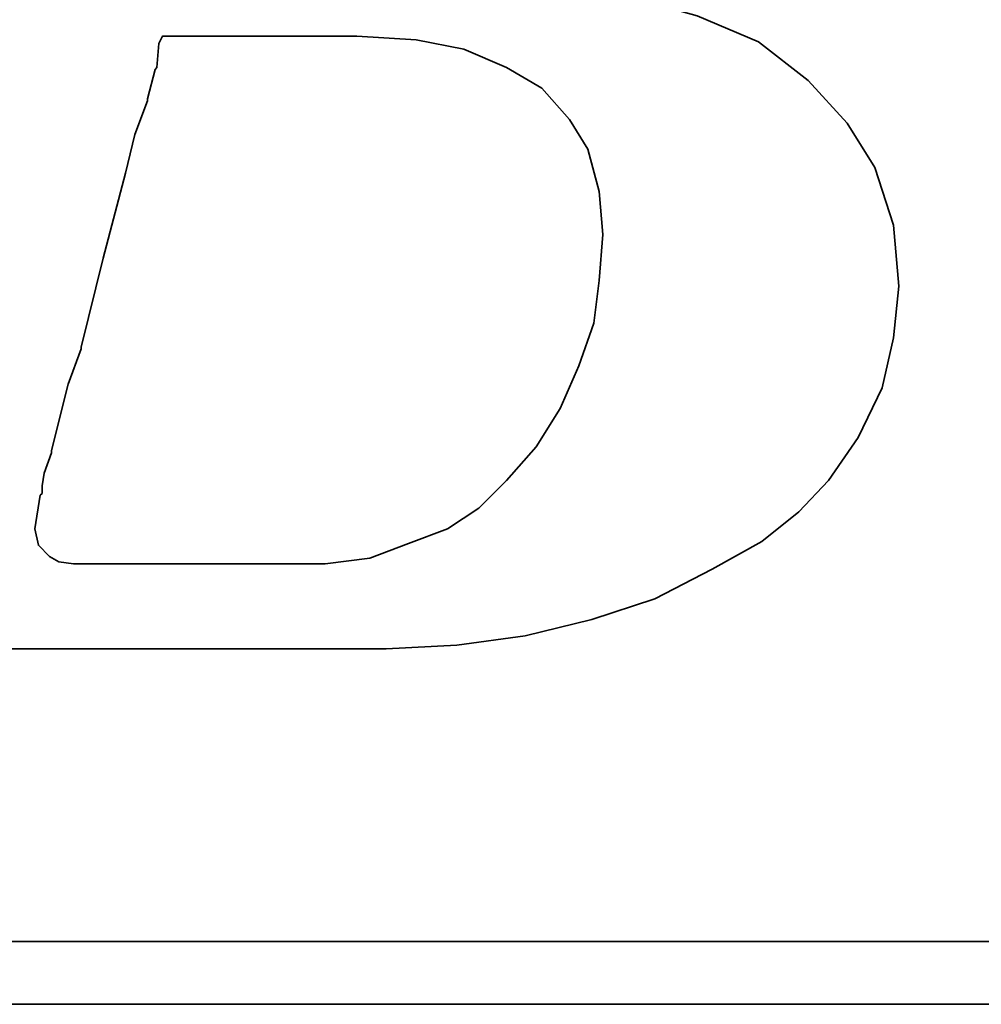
# Model space of a CAD drawing. Header units: inches. Extents: x 5 to 1045, y 47 to 2175.
# Tile 24 of 45: x 121.26 to 122.38, y 90.93 to 92.08. Entities that reach past the tile are written whole.
import ezdxf

# ---------------------------------------------------------------- set-up
doc = ezdxf.new("R2010")
doc.units = ezdxf.units.IN
doc.header["$LTSCALE"] = 3
doc.header["$MEASUREMENT"] = 0
doc.layers.add('DIM', color=4, linetype='Continuous')
doc.layers.add('layer 1', color=7, linetype='Continuous')

# ---------------------------------------------------------------- blocks, each defined once
blk = doc.blocks.new('TBI MOTION logo(完整正式版)')
at = {"layer": 'layer 1', "color": 22, "lineweight": 35}
for points, knots in [([(-64.65375, -6.86375), (-64.65375, -6.86375), (-64.84375, -7.29625), (-64.84375, -7.29625), (-64.84375, -7.29625), (-64.84375, -7.29625), (-64.86875, -7.34375), (-64.86875, -7.34375), (-64.86875, -7.34375), (-64.86875, -7.34375), (-64.86875, -7.36875), (-64.86875, -7.36875), (-64.86875, -7.36875), (-64.86875, -7.36875), (-65.15375, -7.65375), (-65.15375, -7.65375), (-65.15375, -7.65375), (-65.15375, -7.65375), (-65.17875, -7.65375), (-65.17875, -7.65375), (-65.17875, -7.65375), (-65.17875, -7.65375), (-65.20375, -7.67875), (-65.20375, -7.67875), (-65.20375, -7.67875), (-65.20375, -7.67875), (-65.58875, -7.87125), (-65.58875, -7.87125), (-65.58875, -7.87125), (-65.58875, -7.87125), (-65.63375, -7.87125), (-65.63375, -7.87125), (-65.63375, -7.87125), (-65.63375, -7.87125), (-65.65875, -7.89375), (-65.65875, -7.89375), (-65.65875, -7.89375), (-65.65875, -7.89375), (-66.09375, -7.94375), (-66.09375, -7.94375), (-66.09375, -7.94375), (-66.09375, -7.94375), (-66.11375, -7.94375), (-66.11375, -7.94375), (-66.11375, -7.94375), (-66.11375, -7.94375), (-66.16375, -7.94375), (-66.16375, -7.94375), (-66.16375, -7.94375), (-66.16375, -7.94375), (-66.30875, -7.94375), (-66.30875, -7.94375), (-66.30875, -7.94375), (-66.30875, -7.94375), (-66.69375, -7.94375), (-66.69375, -7.94375), (-66.69375, -7.94375), (-66.69375, -7.94375), (-67.07375, -7.94375), (-67.07375, -7.94375), (-67.07375, -7.94375), (-67.07375, -7.94375), (-67.12375, -7.94375), (-67.12375, -7.94375), (-67.12375, -7.94375), (-67.12375, -7.94375), (-67.12375, -7.96625), (-67.12375, -7.96625), (-67.12375, -7.96625), (-67.12375, -7.96625), (-67.14875, -7.99125), (-67.14875, -7.99125), (-67.14875, -7.99125), (-67.14875, -7.99125), (-67.24375, -8.34875), (-67.24375, -8.34875), (-67.24375, -8.34875), (-67.24375, -8.34875), (-67.31375, -8.68625), (-67.31375, -8.68625), (-67.31375, -8.68625), (-67.31375, -8.68625), (-67.26875, -8.68625), (-67.26875, -8.68625), (-67.26875, -8.68625), (-67.26875, -8.68625), (-67.07375, -8.68625), (-67.07375, -8.68625), (-67.07375, -8.68625), (-67.07375, -8.68625), (-66.54875, -8.68625), (-66.54875, -8.68625), (-66.54875, -8.68625), (-66.54875, -8.68625), (-65.82625, -8.68625), (-65.82625, -8.68625), (-65.82625, -8.68625), (-65.82625, -8.68625), (-65.01375, -8.68625), (-65.01375, -8.68625), (-65.01375, -8.68625), (-65.01375, -8.68625), (-64.05375, -8.68625), (-64.05375, -8.68625), (-64.05375, -8.68625), (-64.05375, -8.68625), (-62.08375, -8.68625), (-62.08375, -8.68625), (-62.08375, -8.68625), (-62.08375, -8.68625), (-60.06875, -8.68625), (-60.06875, -8.68625), (-60.06875, -8.68625), (-60.06875, -8.68625), (-59.10875, -8.68625), (-59.10875, -8.68625), (-59.10875, -8.68625), (-59.10875, -8.68625), (-58.29375, -8.68625), (-58.29375, -8.68625), (-58.29375, -8.68625), (-58.29375, -8.68625), (-57.57375, -8.68625), (-57.57375, -8.68625), (-57.57375, -8.68625), (-57.57375, -8.68625), (-57.04875, -8.68625), (-57.04875, -8.68625), (-57.04875, -8.68625), (-57.04875, -8.68625), (-56.85375, -8.68625), (-56.85375, -8.68625), (-56.85375, -8.68625), (-56.85375, -8.68625), (-56.70875, -8.68625), (-56.70875, -8.68625), (-56.70875, -8.68625), (-56.70875, -8.68625), (-56.61375, -8.68625), (-56.61375, -8.68625), (-56.61375, -8.68625), (-56.61375, -8.68625), (-56.56875, -8.68625), (-56.56875, -8.68625), (-56.56875, -8.68625), (-56.56875, -8.68625), (-55.65375, -8.63875), (-55.65375, -8.63875), (-55.65375, -8.63875), (-55.65375, -8.63875), (-54.76875, -8.51875), (-54.76875, -8.51875), (-54.76875, -8.51875), (-54.76875, -8.51875), (-53.90375, -8.30375), (-53.90375, -8.30375), (-53.90375, -8.30375), (-53.90375, -8.30375), (-53.08875, -8.03875), (-53.08875, -8.03875), (-53.08875, -8.03875), (-53.08875, -8.03875), (-52.34375, -7.65375), (-52.34375, -7.65375), (-52.34375, -7.65375), (-52.34375, -7.65375), (-51.69875, -7.29625), (-51.69875, -7.29625), (-51.69875, -7.29625), (-51.69875, -7.29625), (-51.21875, -6.91125), (-51.21875, -6.91125), (-51.21875, -6.91125), (-51.21875, -6.91125), (-50.83375, -6.50375), (-50.83375, -6.50375), (-50.83375, -6.50375), (-50.83375, -6.50375), (-50.44875, -5.94875), (-50.44875, -5.94875), (-50.44875, -5.94875), (-50.44875, -5.94875), (-50.13875, -5.30375), (-50.13875, -5.30375), (-50.13875, -5.30375), (-50.13875, -5.30375), (-49.99375, -4.65375), (-49.99375, -4.65375), (-49.99375, -4.65375), (-49.99375, -4.65375), (-49.92375, -3.98375), (-49.92375, -3.98375), (-49.92375, -3.98375), (-49.92375, -3.98375), (-49.99375, -3.19374), (-49.99375, -3.19374), (-49.99375, -3.19374), (-49.99375, -3.19374), (-50.23374, -2.44874), (-50.23374, -2.44874), (-50.23374, -2.44874), (-50.23374, -2.44874), (-50.59375, -1.87374), (-50.59375, -1.87374), (-50.59375, -1.87374), (-50.59375, -1.87374), (-51.09875, -1.31874), (-51.09875, -1.31874), (-51.09875, -1.31874), (-51.09875, -1.31874), (-51.74375, -0.81875), (-51.74375, -0.81875), (-51.74375, -0.81875), (-51.74375, -0.81875), (-52.53875, -0.48125), (-52.53875, -0.48125), (-52.53875, -0.48125), (-52.53875, -0.48125), (-53.47375, -0.21875), (-53.47375, -0.21875), (-53.47375, -0.21875), (-53.47375, -0.21875), (-54.52875, -0.04874), (-54.52875, -0.04874), (-54.52875, -0.04874), (-54.52875, -0.04874), (-55.65375, 0.12125), (-55.65375, 0.12125), (-55.65375, 0.12125), (-55.65375, 0.12125), (-54.50375, 0.28624), (-54.50375, 0.28624), (-54.50375, 0.28624), (-54.50375, 0.28624), (-53.83375, 0.38124), (-53.83375, 0.38124), (-53.83375, 0.38124), (-53.83375, 0.38124), (-53.18375, 0.50125), (-53.18375, 0.50125), (-53.18375, 0.50125), (-53.18375, 0.50125), (-52.55875, 0.66874), (-52.55875, 0.66874), (-52.55875, 0.66874), (-52.55875, 0.66874), (-52.03375, 0.86124), (-52.03375, 0.86124), (-52.03375, 0.86124), (-52.03375, 0.86124), (-51.50374, 1.03124), (-51.50374, 1.03124), (-51.50374, 1.03124), (-51.50374, 1.03124), (-51.09875, 1.27125), (-51.09875, 1.27125), (-51.09875, 1.27125), (-51.09875, 1.27125), (-50.71375, 1.48624), (-50.71375, 1.48624), (-50.71375, 1.48624), (-50.71375, 1.48624), (-50.37625, 1.77625), (-50.37625, 1.77625), (-50.37625, 1.77625), (-50.37625, 1.77625), (-49.82375, 2.37625), (-49.82375, 2.37625), (-49.82375, 2.37625), (-49.82375, 2.37625), (-49.41875, 2.99625), (-49.41875, 2.99625), (-49.41875, 2.99625), (-49.41875, 2.99625), (-49.22375, 3.76625), (-49.22375, 3.76625), (-49.22375, 3.76625), (-49.22375, 3.76625), (-49.15375, 4.50874), (-49.15375, 4.50874), (-49.15375, 4.50874), (-49.15375, 4.50874), (-49.20375, 5.25125), (-49.20375, 5.25125), (-49.20375, 5.25125), (-49.20375, 5.25125), (-49.41875, 5.92625), (-49.41875, 5.92625), (-49.41875, 5.92625), (-49.41875, 5.92625), (-49.77875, 6.47625), (-49.77875, 6.47625), (-49.77875, 6.47625), (-49.77875, 6.47625), (-50.33125, 7.02624), (-50.33125, 7.02624), (-50.33125, 7.02624), (-50.33125, 7.02624), (-51.00125, 7.43625), (-51.00125, 7.43625), (-51.00125, 7.43625), (-51.00125, 7.43625), (-51.79375, 7.72625), (-51.79375, 7.72625), (-51.79375, 7.72625), (-51.79375, 7.72625), (-52.72875, 7.89124), (-52.72875, 7.89124), (-52.72875, 7.89124), (-52.72875, 7.89124), (-53.83375, 7.98625), (-53.83375, 7.98625), (-53.83375, 7.98625), (-53.83375, 7.98625), (-53.92875, 7.98625), (-53.92875, 7.98625), (-53.92875, 7.98625), (-53.92875, 7.98625), (-54.26375, 7.98625), (-54.26375, 7.98625), (-54.26375, 7.98625), (-54.26375, 7.98625), (-54.74375, 7.98625), (-54.74375, 7.98625), (-54.74375, 7.98625), (-54.74375, 7.98625), (-55.36875, 7.98625), (-55.36875, 7.98625), (-55.36875, 7.98625), (-55.36875, 7.98625), (-56.13375, 7.98625), (-56.13375, 7.98625), (-56.13375, 7.98625), (-56.13375, 7.98625), (-56.94875, 7.98625), (-56.94875, 7.98625), (-56.94875, 7.98625), (-56.94875, 7.98625), (-58.77625, 7.98625), (-58.77625, 7.98625), (-58.77625, 7.98625), (-58.77625, 7.98625), (-60.59875, 7.98625), (-60.59875, 7.98625), (-60.59875, 7.98625), (-60.59875, 7.98625), (-61.41375, 7.98625), (-61.41375, 7.98625), (-61.41375, 7.98625), (-61.41375, 7.98625), (-62.17875, 7.98625), (-62.17875, 7.98625), (-62.17875, 7.98625), (-62.17875, 7.98625), (-62.80375, 7.98625), (-62.80375, 7.98625), (-62.80375, 7.98625), (-62.80375, 7.98625), (-63.30625, 7.98625), (-63.30625, 7.98625), (-63.30625, 7.98625), (-63.30625, 7.98625), (-63.57375, 7.98625), (-63.57375, 7.98625), (-63.57375, 7.98625), (-63.57375, 7.98625), (-63.57375, 7.96375), (-63.57375, 7.96375), (-63.57375, 7.96375), (-63.57375, 7.96375), (-63.59875, 7.94125), (-63.59875, 7.94125), (-63.59875, 7.94125), (-63.59875, 7.94125), (-63.69375, 7.55625), (-63.69375, 7.55625), (-63.69375, 7.55625), (-63.69375, 7.55625), (-63.76375, 7.24624), (-63.76375, 7.24624), (-63.76375, 7.24624), (-63.76375, 7.24624), (-63.23875, 7.24624), (-63.23875, 7.24624), (-63.23875, 7.24624), (-63.23875, 7.24624), (-62.75875, 7.24624), (-62.75875, 7.24624), (-62.75875, 7.24624), (-62.75875, 7.24624), (-62.61125, 7.24624), (-62.61125, 7.24624), (-62.61125, 7.24624), (-62.61125, 7.24624), (-62.56625, 7.24624), (-62.56625, 7.24624), (-62.56625, 7.24624), (-62.56625, 7.24624), (-62.22875, 7.24624), (-62.22875, 7.24624), (-62.22875, 7.24624), (-62.22875, 7.24624), (-62.20375, 7.24624), (-62.20375, 7.24624), (-62.20375, 7.24624), (-62.20375, 7.24624), (-62.17875, 7.21875), (-62.17875, 7.21875), (-62.17875, 7.21875), (-62.17875, 7.21875), (-61.96375, 7.17125), (-61.96375, 7.17125), (-61.96375, 7.17125), (-61.96375, 7.17125), (-61.72375, 7.12624), (-61.72375, 7.12624), (-61.72375, 7.12624), (-61.72375, 7.12624), (-61.70375, 7.12624), (-61.70375, 7.12624), (-61.70375, 7.12624), (-61.70375, 7.12624), (-61.55875, 7.07624), (-61.55875, 7.07624), (-61.55875, 7.07624), (-61.55875, 7.07624), (-61.50875, 7.07624), (-61.50875, 7.07624), (-61.50875, 7.07624), (-61.50875, 7.07624), (-61.48375, 7.02624), (-61.48375, 7.02624), (-61.48375, 7.02624), (-61.48375, 7.02624), (-61.31875, 6.83375), (-61.31875, 6.83375), (-61.31875, 6.83375), (-61.31875, 6.83375), (-61.29375, 6.81125), (-61.29375, 6.81125), (-61.29375, 6.81125), (-61.29375, 6.81125), (-61.29375, 6.78625), (-61.29375, 6.78625), (-61.29375, 6.78625), (-61.29375, 6.78625), (-61.19875, 6.50124), (-61.19875, 6.50124), (-61.19875, 6.50124), (-61.19875, 6.50124), (-61.17375, 6.45124), (-61.17375, 6.45124), (-61.17375, 6.45124), (-61.17375, 6.45124), (-61.19875, 6.40625), (-61.19875, 6.40625), (-61.19875, 6.40625), (-61.19875, 6.40625), (-61.26875, 5.99624), (-61.26875, 5.99624), (-61.26875, 5.99624), (-61.26875, 5.99624), (-61.26875, 5.85125), (-61.26875, 5.85125), (-61.26875, 5.85125), (-61.26875, 5.85125), (-61.26875, 5.82625), (-61.26875, 5.82625), (-61.26875, 5.82625), (-61.26875, 5.82625), (-61.29375, 5.80625), (-61.29375, 5.80625), (-61.29375, 5.80625), (-61.29375, 5.80625), (-61.34125, 5.66125), (-61.34125, 5.66125), (-61.34125, 5.66125), (-61.34125, 5.66125), (-61.41375, 5.44625), (-61.41375, 5.44625), (-61.41375, 5.44625), (-61.41375, 5.44625), (-61.48375, 5.15625), (-61.48375, 5.15625), (-61.48375, 5.15625), (-61.48375, 5.15625), (-61.58375, 4.82124), (-61.58375, 4.82124), (-61.58375, 4.82124), (-61.58375, 4.82124), (-61.79875, 4.00375), (-61.79875, 4.00375), (-61.79875, 4.00375), (-61.79875, 4.00375), (-62.05875, 2.99625), (-62.05875, 2.99625), (-62.05875, 2.99625), (-62.05875, 2.99625), (-62.34875, 1.91625), (-62.34875, 1.91625), (-62.34875, 1.91625), (-62.34875, 1.91625), (-62.97375, -0.41124), (-62.97375, -0.41124), (-62.97375, -0.41124), (-62.97375, -0.41124), (-63.59875, -2.75875), (-63.59875, -2.75875), (-63.59875, -2.75875), (-63.59875, -2.75875), (-63.88375, -3.86374), (-63.88375, -3.86374), (-63.88375, -3.86374), (-63.88375, -3.86374), (-64.14875, -4.82374), (-64.14875, -4.82374), (-64.14875, -4.82374), (-64.14875, -4.82374), (-64.36375, -5.64125), (-64.36375, -5.64125), (-64.36375, -5.64125), (-64.36375, -5.64125), (-64.43625, -5.97625), (-64.43625, -5.97625), (-64.43625, -5.97625), (-64.43625, -5.97625), (-64.50875, -6.28625), (-64.50875, -6.28625), (-64.50875, -6.28625), (-64.50875, -6.28625), (-64.50875, -6.30875), (-64.50875, -6.30875), (-64.50875, -6.30875), (-64.50875, -6.30875), (-64.57875, -6.50375), (-64.57875, -6.50375), (-64.57875, -6.50375), (-64.57875, -6.50375), (-64.62875, -6.69625), (-64.62875, -6.69625), (-64.62875, -6.69625), (-64.62875, -6.69625), (-64.62875, -6.76875), (-64.62875, -6.76875), (-64.62875, -6.76875), (-64.62875, -6.76875), (-64.62875, -6.81375), (-64.62875, -6.81375), (-64.62875, -6.81375), (-64.62875, -6.81375), (-64.62875, -6.83875), (-64.62875, -6.83875), (-64.62875, -6.83875), (-64.62875, -6.83875), (-64.65375, -6.86375), (-64.65375, -6.86375)], [0, 0, 0, 0, 0.00719424, 0.00719424, 0.00719424, 0.00719424, 0.01438849, 0.01438849, 0.01438849, 0.01438849, 0.02158273, 0.02158273, 0.02158273, 0.02158273, 0.02877698, 0.02877698, 0.02877698, 0.02877698, 0.03597122, 0.03597122, 0.03597122, 0.03597122, 0.04316547, 0.04316547, 0.04316547, 0.04316547, 0.05035971, 0.05035971, 0.05035971, 0.05035971, 0.05755396, 0.05755396, 0.05755396, 0.05755396, 0.0647482, 0.0647482, 0.0647482, 0.0647482, 0.07194245, 0.07194245, 0.07194245, 0.07194245, 0.07913669, 0.07913669, 0.07913669, 0.07913669, 0.08633094, 0.08633094, 0.08633094, 0.08633094, 0.09352518, 0.09352518, 0.09352518, 0.09352518, 0.10071942, 0.10071942, 0.10071942, 0.10071942, 0.10791367, 0.10791367, 0.10791367, 0.10791367, 0.11510791, 0.11510791, 0.11510791, 0.11510791, 0.12230216, 0.12230216, 0.12230216, 0.12230216, 0.1294964, 0.1294964, 0.1294964, 0.1294964, 0.13669065, 0.13669065, 0.13669065, 0.13669065, 0.14388489, 0.14388489, 0.14388489, 0.14388489, 0.15107914, 0.15107914, 0.15107914, 0.15107914, 0.15827338, 0.15827338, 0.15827338, 0.15827338, 0.16546763, 0.16546763, 0.16546763, 0.16546763, 0.17266187, 0.17266187, 0.17266187, 0.17266187, 0.17985612, 0.17985612, 0.17985612, 0.17985612, 0.18705036, 0.18705036, 0.18705036, 0.18705036, 0.1942446, 0.1942446, 0.1942446, 0.1942446, 0.20143885, 0.20143885, 0.20143885, 0.20143885, 0.20863309, 0.20863309, 0.20863309, 0.20863309, 0.21582734, 0.21582734, 0.21582734, 0.21582734, 0.22302158, 0.22302158, 0.22302158, 0.22302158, 0.23021583, 0.23021583, 0.23021583, 0.23021583, 0.23741007, 0.23741007, 0.23741007, 0.23741007, 0.24460432, 0.24460432, 0.24460432, 0.24460432, 0.25179856, 0.25179856, 0.25179856, 0.25179856, 0.25899281, 0.25899281, 0.25899281, 0.25899281, 0.26618705, 0.26618705, 0.26618705, 0.26618705, 0.27338129, 0.27338129, 0.27338129, 0.27338129, 0.28057554, 0.28057554, 0.28057554, 0.28057554, 0.28776978, 0.28776978, 0.28776978, 0.28776978, 0.29496403, 0.29496403, 0.29496403, 0.29496403, 0.30215827, 0.30215827, 0.30215827, 0.30215827, 0.30935252, 0.30935252, 0.30935252, 0.30935252, 0.31654676, 0.31654676, 0.31654676, 0.31654676, 0.32374101, 0.32374101, 0.32374101, 0.32374101, 0.33093525, 0.33093525, 0.33093525, 0.33093525, 0.3381295, 0.3381295, 0.3381295, 0.3381295, 0.34532374, 0.34532374, 0.34532374, 0.34532374, 0.35251799, 0.35251799, 0.35251799, 0.35251799, 0.35971223, 0.35971223, 0.35971223, 0.35971223, 0.36690647, 0.36690647, 0.36690647, 0.36690647, 0.37410072, 0.37410072, 0.37410072, 0.37410072, 0.38129496, 0.38129496, 0.38129496, 0.38129496, 0.38848921, 0.38848921, 0.38848921, 0.38848921, 0.39568345, 0.39568345, 0.39568345, 0.39568345, 0.4028777, 0.4028777, 0.4028777, 0.4028777, 0.41007194, 0.41007194, 0.41007194, 0.41007194, 0.41726619, 0.41726619, 0.41726619, 0.41726619, 0.42446043, 0.42446043, 0.42446043, 0.42446043, 0.43165468, 0.43165468, 0.43165468, 0.43165468, 0.43884892, 0.43884892, 0.43884892, 0.43884892, 0.44604317, 0.44604317, 0.44604317, 0.44604317, 0.45323741, 0.45323741, 0.45323741, 0.45323741, 0.46043165, 0.46043165, 0.46043165, 0.46043165, 0.4676259, 0.4676259, 0.4676259, 0.4676259, 0.47482014, 0.47482014, 0.47482014, 0.47482014, 0.48201439, 0.48201439, 0.48201439, 0.48201439, 0.48920863, 0.48920863, 0.48920863, 0.48920863, 0.49640288, 0.49640288, 0.49640288, 0.49640288, 0.50359712, 0.50359712, 0.50359712, 0.50359712, 0.51079137, 0.51079137, 0.51079137, 0.51079137, 0.51798561, 0.51798561, 0.51798561, 0.51798561, 0.52517986, 0.52517986, 0.52517986, 0.52517986, 0.5323741, 0.5323741, 0.5323741, 0.5323741, 0.53956835, 0.53956835, 0.53956835, 0.53956835, 0.54676259, 0.54676259, 0.54676259, 0.54676259, 0.55395683, 0.55395683, 0.55395683, 0.55395683, 0.56115108, 0.56115108, 0.56115108, 0.56115108, 0.56834532, 0.56834532, 0.56834532, 0.56834532, 0.57553957, 0.57553957, 0.57553957, 0.57553957, 0.58273381, 0.58273381, 0.58273381, 0.58273381, 0.58992806, 0.58992806, 0.58992806, 0.58992806, 0.5971223, 0.5971223, 0.5971223, 0.5971223, 0.60431655, 0.60431655, 0.60431655, 0.60431655, 0.61151079, 0.61151079, 0.61151079, 0.61151079, 0.61870504, 0.61870504, 0.61870504, 0.61870504, 0.62589928, 0.62589928, 0.62589928, 0.62589928, 0.63309353, 0.63309353, 0.63309353, 0.63309353, 0.64028777, 0.64028777, 0.64028777, 0.64028777, 0.64748201, 0.64748201, 0.64748201, 0.64748201, 0.65467626, 0.65467626, 0.65467626, 0.65467626, 0.6618705, 0.6618705, 0.6618705, 0.6618705, 0.66906475, 0.66906475, 0.66906475, 0.66906475, 0.67625899, 0.67625899, 0.67625899, 0.67625899, 0.68345324, 0.68345324, 0.68345324, 0.68345324, 0.69064748, 0.69064748, 0.69064748, 0.69064748, 0.69784173, 0.69784173, 0.69784173, 0.69784173, 0.70503597, 0.70503597, 0.70503597, 0.70503597, 0.71223022, 0.71223022, 0.71223022, 0.71223022, 0.71942446, 0.71942446, 0.71942446, 0.71942446, 0.72661871, 0.72661871, 0.72661871, 0.72661871, 0.73381295, 0.73381295, 0.73381295, 0.73381295, 0.74100719, 0.74100719, 0.74100719, 0.74100719, 0.74820144, 0.74820144, 0.74820144, 0.74820144, 0.75539568, 0.75539568, 0.75539568, 0.75539568, 0.76258993, 0.76258993, 0.76258993, 0.76258993, 0.76978417, 0.76978417, 0.76978417, 0.76978417, 0.77697842, 0.77697842, 0.77697842, 0.77697842, 0.78417266, 0.78417266, 0.78417266, 0.78417266, 0.79136691, 0.79136691, 0.79136691, 0.79136691, 0.79856115, 0.79856115, 0.79856115, 0.79856115, 0.8057554, 0.8057554, 0.8057554, 0.8057554, 0.81294964, 0.81294964, 0.81294964, 0.81294964, 0.82014388, 0.82014388, 0.82014388, 0.82014388, 0.82733813, 0.82733813, 0.82733813, 0.82733813, 0.83453237, 0.83453237, 0.83453237, 0.83453237, 0.84172662, 0.84172662, 0.84172662, 0.84172662, 0.84892086, 0.84892086, 0.84892086, 0.84892086, 0.85611511, 0.85611511, 0.85611511, 0.85611511, 0.86330935, 0.86330935, 0.86330935, 0.86330935, 0.8705036, 0.8705036, 0.8705036, 0.8705036, 0.87769784, 0.87769784, 0.87769784, 0.87769784, 0.88489209, 0.88489209, 0.88489209, 0.88489209, 0.89208633, 0.89208633, 0.89208633, 0.89208633, 0.89928058, 0.89928058, 0.89928058, 0.89928058, 0.90647482, 0.90647482, 0.90647482, 0.90647482, 0.91366906, 0.91366906, 0.91366906, 0.91366906, 0.92086331, 0.92086331, 0.92086331, 0.92086331, 0.92805755, 0.92805755, 0.92805755, 0.92805755, 0.9352518, 0.9352518, 0.9352518, 0.9352518, 0.94244604, 0.94244604, 0.94244604, 0.94244604, 0.94964029, 0.94964029, 0.94964029, 0.94964029, 0.95683453, 0.95683453, 0.95683453, 0.95683453, 0.96402878, 0.96402878, 0.96402878, 0.96402878, 0.97122302, 0.97122302, 0.97122302, 0.97122302, 0.97841727, 0.97841727, 0.97841727, 0.97841727, 0.98561151, 0.98561151, 0.98561151, 0.98561151, 0.99280576, 0.99280576, 0.99280576, 0.99280576, 1, 1, 1, 1]), ([(-61.03125, -6.57375), (-61.03125, -6.57375), (-61.03125, -6.67125), (-61.03125, -6.67125), (-61.03125, -6.67125), (-61.03125, -6.67125), (-61.05375, -6.69625), (-61.05375, -6.69625), (-61.05375, -6.69625), (-61.05375, -6.69625), (-61.12375, -7.12875), (-61.12375, -7.12875), (-61.12375, -7.12875), (-61.12375, -7.12875), (-61.07875, -7.34375), (-61.07875, -7.34375), (-61.07875, -7.34375), (-61.07875, -7.34375), (-60.93375, -7.48875), (-60.93375, -7.48875), (-60.93375, -7.48875), (-60.93375, -7.48875), (-60.81375, -7.55625), (-60.81375, -7.55625), (-60.81375, -7.55625), (-60.81375, -7.55625), (-60.62375, -7.58375), (-60.62375, -7.58375), (-60.62375, -7.58375), (-60.62375, -7.58375), (-60.30875, -7.58375), (-60.30875, -7.58375), (-60.30875, -7.58375), (-60.30875, -7.58375), (-59.97375, -7.58375), (-59.97375, -7.58375), (-59.97375, -7.58375), (-59.97375, -7.58375), (-59.87875, -7.58375), (-59.87875, -7.58375), (-59.87875, -7.58375), (-59.87875, -7.58375), (-59.63625, -7.58375), (-59.63625, -7.58375), (-59.63625, -7.58375), (-59.63625, -7.58375), (-58.96875, -7.58375), (-58.96875, -7.58375), (-58.96875, -7.58375), (-58.96875, -7.58375), (-58.29375, -7.58375), (-58.29375, -7.58375), (-58.29375, -7.58375), (-58.29375, -7.58375), (-58.05375, -7.58375), (-58.05375, -7.58375), (-58.05375, -7.58375), (-58.05375, -7.58375), (-57.98375, -7.58375), (-57.98375, -7.58375), (-57.98375, -7.58375), (-57.98375, -7.58375), (-57.35875, -7.58375), (-57.35875, -7.58375), (-57.35875, -7.58375), (-57.35875, -7.58375), (-56.78375, -7.50875), (-56.78375, -7.50875), (-56.78375, -7.50875), (-56.78375, -7.50875), (-56.27875, -7.31875), (-56.27875, -7.31875), (-56.27875, -7.31875), (-56.27875, -7.31875), (-55.77375, -7.12875), (-55.77375, -7.12875), (-55.77375, -7.12875), (-55.77375, -7.12875), (-55.36875, -6.86375), (-55.36875, -6.86375), (-55.36875, -6.86375), (-55.36875, -6.86375), (-55.00875, -6.50375), (-55.00875, -6.50375), (-55.00875, -6.50375), (-55.00875, -6.50375), (-54.62375, -6.06875), (-54.62375, -6.06875), (-54.62375, -6.06875), (-54.62375, -6.06875), (-54.31375, -5.56875), (-54.31375, -5.56875), (-54.31375, -5.56875), (-54.31375, -5.56875), (-54.07375, -5.01625), (-54.07375, -5.01625), (-54.07375, -5.01625), (-54.07375, -5.01625), (-53.87875, -4.46374), (-53.87875, -4.46374), (-53.87875, -4.46374), (-53.87875, -4.46374), (-53.80875, -3.91375), (-53.80875, -3.91375), (-53.80875, -3.91375), (-53.80875, -3.91375), (-53.75875, -3.31375), (-53.75875, -3.31375), (-53.75875, -3.31375), (-53.75875, -3.31375), (-53.80875, -2.75875), (-53.80875, -2.75875), (-53.80875, -2.75875), (-53.80875, -2.75875), (-53.95375, -2.20875), (-53.95375, -2.20875), (-53.95375, -2.20875), (-53.95375, -2.20875), (-54.19375, -1.82625), (-54.19375, -1.82625), (-54.19375, -1.82625), (-54.19375, -1.82625), (-54.55375, -1.41875), (-54.55375, -1.41875), (-54.55375, -1.41875), (-54.55375, -1.41875), (-55.00875, -1.15125), (-55.00875, -1.15125), (-55.00875, -1.15125), (-55.00875, -1.15125), (-55.56125, -0.91375), (-55.56125, -0.91375), (-55.56125, -0.91375), (-55.56125, -0.91375), (-56.18125, -0.79375), (-56.18125, -0.79375), (-56.18125, -0.79375), (-56.18125, -0.79375), (-56.94875, -0.74374), (-56.94875, -0.74374), (-56.94875, -0.74374), (-56.94875, -0.74374), (-56.99875, -0.74374), (-56.99875, -0.74374), (-56.99875, -0.74374), (-56.99875, -0.74374), (-57.09375, -0.74374), (-57.09375, -0.74374), (-57.09375, -0.74374), (-57.09375, -0.74374), (-57.38375, -0.74374), (-57.38375, -0.74374), (-57.38375, -0.74374), (-57.38375, -0.74374), (-57.76875, -0.74374), (-57.76875, -0.74374), (-57.76875, -0.74374), (-57.76875, -0.74374), (-58.24625, -0.74374), (-58.24625, -0.74374), (-58.24625, -0.74374), (-58.24625, -0.74374), (-58.72875, -0.74374), (-58.72875, -0.74374), (-58.72875, -0.74374), (-58.72875, -0.74374), (-59.20875, -0.74374), (-59.20875, -0.74374), (-59.20875, -0.74374), (-59.20875, -0.74374), (-59.46875, -0.74374), (-59.46875, -0.74374), (-59.46875, -0.74374), (-59.46875, -0.74374), (-59.51625, -0.83875), (-59.51625, -0.83875), (-59.51625, -0.83875), (-59.51625, -0.83875), (-59.54375, -1.15125), (-59.54375, -1.15125), (-59.54375, -1.15125), (-59.54375, -1.15125), (-59.56375, -1.17874), (-59.56375, -1.17874), (-59.56375, -1.17874), (-59.56375, -1.17874), (-59.66375, -1.55875), (-59.66375, -1.55875), (-59.66375, -1.55875), (-59.66375, -1.55875), (-59.66375, -1.58375), (-59.66375, -1.58375), (-59.66375, -1.58375), (-59.66375, -1.58375), (-59.82875, -2.01874), (-59.82875, -2.01874), (-59.82875, -2.01874), (-59.82875, -2.01874), (-59.94875, -2.52125), (-59.94875, -2.52125), (-59.94875, -2.52125), (-59.94875, -2.52125), (-60.23875, -3.62375), (-60.23875, -3.62375), (-60.23875, -3.62375), (-60.23875, -3.62375), (-60.52375, -4.77624), (-60.52375, -4.77624), (-60.52375, -4.77624), (-60.52375, -4.77624), (-60.52375, -4.79874), (-60.52375, -4.79874), (-60.52375, -4.79874), (-60.52375, -4.79874), (-60.69125, -5.25375), (-60.69125, -5.25375), (-60.69125, -5.25375), (-60.69125, -5.25375), (-60.81375, -5.73625), (-60.81375, -5.73625), (-60.81375, -5.73625), (-60.81375, -5.73625), (-60.90875, -6.11875), (-60.90875, -6.11875), (-60.90875, -6.11875), (-60.90875, -6.11875), (-60.90875, -6.14375), (-60.90875, -6.14375), (-60.90875, -6.14375), (-60.90875, -6.14375), (-61.00375, -6.40875), (-61.00375, -6.40875), (-61.00375, -6.40875), (-61.00375, -6.40875), (-61.03125, -6.57375), (-61.03125, -6.57375)], [0, 0, 0, 0, 0.01694915, 0.01694915, 0.01694915, 0.01694915, 0.03389831, 0.03389831, 0.03389831, 0.03389831, 0.05084746, 0.05084746, 0.05084746, 0.05084746, 0.06779661, 0.06779661, 0.06779661, 0.06779661, 0.08474576, 0.08474576, 0.08474576, 0.08474576, 0.10169492, 0.10169492, 0.10169492, 0.10169492, 0.11864407, 0.11864407, 0.11864407, 0.11864407, 0.13559322, 0.13559322, 0.13559322, 0.13559322, 0.15254237, 0.15254237, 0.15254237, 0.15254237, 0.16949153, 0.16949153, 0.16949153, 0.16949153, 0.18644068, 0.18644068, 0.18644068, 0.18644068, 0.20338983, 0.20338983, 0.20338983, 0.20338983, 0.22033898, 0.22033898, 0.22033898, 0.22033898, 0.23728814, 0.23728814, 0.23728814, 0.23728814, 0.25423729, 0.25423729, 0.25423729, 0.25423729, 0.27118644, 0.27118644, 0.27118644, 0.27118644, 0.28813559, 0.28813559, 0.28813559, 0.28813559, 0.30508475, 0.30508475, 0.30508475, 0.30508475, 0.3220339, 0.3220339, 0.3220339, 0.3220339, 0.33898305, 0.33898305, 0.33898305, 0.33898305, 0.3559322, 0.3559322, 0.3559322, 0.3559322, 0.37288136, 0.37288136, 0.37288136, 0.37288136, 0.38983051, 0.38983051, 0.38983051, 0.38983051, 0.40677966, 0.40677966, 0.40677966, 0.40677966, 0.42372881, 0.42372881, 0.42372881, 0.42372881, 0.44067797, 0.44067797, 0.44067797, 0.44067797, 0.45762712, 0.45762712, 0.45762712, 0.45762712, 0.47457627, 0.47457627, 0.47457627, 0.47457627, 0.49152542, 0.49152542, 0.49152542, 0.49152542, 0.50847458, 0.50847458, 0.50847458, 0.50847458, 0.52542373, 0.52542373, 0.52542373, 0.52542373, 0.54237288, 0.54237288, 0.54237288, 0.54237288, 0.55932203, 0.55932203, 0.55932203, 0.55932203, 0.57627119, 0.57627119, 0.57627119, 0.57627119, 0.59322034, 0.59322034, 0.59322034, 0.59322034, 0.61016949, 0.61016949, 0.61016949, 0.61016949, 0.62711864, 0.62711864, 0.62711864, 0.62711864, 0.6440678, 0.6440678, 0.6440678, 0.6440678, 0.66101695, 0.66101695, 0.66101695, 0.66101695, 0.6779661, 0.6779661, 0.6779661, 0.6779661, 0.69491525, 0.69491525, 0.69491525, 0.69491525, 0.71186441, 0.71186441, 0.71186441, 0.71186441, 0.72881356, 0.72881356, 0.72881356, 0.72881356, 0.74576271, 0.74576271, 0.74576271, 0.74576271, 0.76271186, 0.76271186, 0.76271186, 0.76271186, 0.77966102, 0.77966102, 0.77966102, 0.77966102, 0.79661017, 0.79661017, 0.79661017, 0.79661017, 0.81355932, 0.81355932, 0.81355932, 0.81355932, 0.83050847, 0.83050847, 0.83050847, 0.83050847, 0.84745763, 0.84745763, 0.84745763, 0.84745763, 0.86440678, 0.86440678, 0.86440678, 0.86440678, 0.88135593, 0.88135593, 0.88135593, 0.88135593, 0.89830508, 0.89830508, 0.89830508, 0.89830508, 0.91525424, 0.91525424, 0.91525424, 0.91525424, 0.93220339, 0.93220339, 0.93220339, 0.93220339, 0.94915254, 0.94915254, 0.94915254, 0.94915254, 0.96610169, 0.96610169, 0.96610169, 0.96610169, 0.98305085, 0.98305085, 0.98305085, 0.98305085, 1, 1, 1, 1]), ([(75.90875, -9.47875), (75.90875, -9.47875), (75.90875, -12.28625), (75.90875, -12.28625), (75.90875, -12.28625), (75.90875, -12.28625), (75.90875, -12.47875), (75.90875, -12.47875), (75.90875, -12.47875), (75.90875, -12.47875), (75.71625, -12.47875), (75.71625, -12.47875), (75.71625, -12.47875), (75.71625, -12.47875), (-88.32875, -12.47875), (-88.32875, -12.47875), (-88.32875, -12.47875), (-88.32875, -12.47875), (-88.32875, -13.29375), (-88.32875, -13.29375), (-88.32875, -13.29375), (-88.32875, -13.29375), (82.89125, -13.29375), (82.89125, -13.29375), (82.89125, -13.29375), (82.89125, -13.29375), (75.90875, -9.47875), (75.90875, -9.47875)], [0, 0, 0, 0, 0.14285714, 0.14285714, 0.14285714, 0.14285714, 0.28571429, 0.28571429, 0.28571429, 0.28571429, 0.42857143, 0.42857143, 0.42857143, 0.42857143, 0.57142857, 0.57142857, 0.57142857, 0.57142857, 0.71428571, 0.71428571, 0.71428571, 0.71428571, 0.85714286, 0.85714286, 0.85714286, 0.85714286, 1, 1, 1, 1])]:
    blk.add_open_spline(points, degree=3, knots=knots, dxfattribs=at)

msp = doc.modelspace()

# ---------------------------------------------------------------- block references
at = {"layer": 'DIM', "color": 7, "xscale": 0.0895795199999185, "yscale": 0.0895795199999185, "zscale": 0.0895795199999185}
msp.add_blockref('TBI MOTION logo(完整正式版)', (126.7575, 92.1229), dxfattribs=at)

doc.saveas('drawing.dxf')
